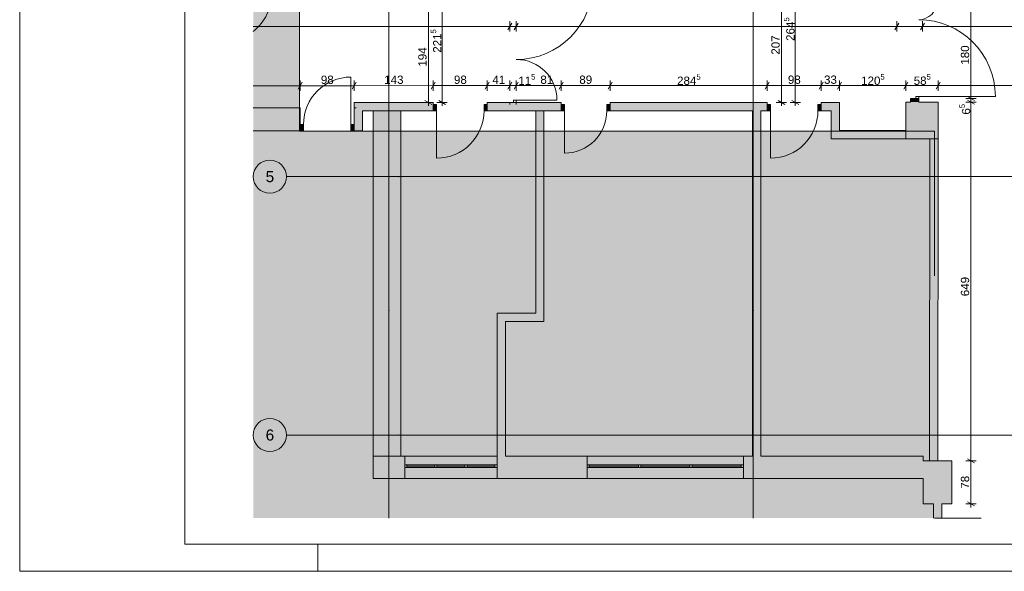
# Paper-space layout 'A-03 INWENTARYZACJA - PIĘTRO 0' of a CAD drawing. Header units: millimetres. Extents: x 0 to 594, y 0 to 297.
# Tile 1 of 11: x 0 to 178, y 0 to 100. Entities that reach past the tile are written whole.
import ezdxf
from ezdxf.xclip import XClip

# ---------------------------------------------------------------- set-up
doc = ezdxf.new("R2010")
doc.units = ezdxf.units.MM
doc.header["$MEASUREMENT"] = 0
doc.header["$XCLIPFRAME"] = 0
doc.linetypes.add('DASHDOTX2', pattern=[1000, 500, -250, 0, -250])
doc.linetypes.add('PRZERYWANA_DU_A', pattern=[550, 350.0000000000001, -199.9999999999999])
for name, color, linetype, lineweight in [('0_Nr_pióra__2', 8, 'Continuous', 13), ('A_wymiary_Nr_pióra__1', 7, 'Continuous', 20), ('A_wymiary_Nr_pióra__2', 8, 'Continuous', 13), ('A_ściany_Nr_pióra__1', 7, 'Continuous', 20), ('Drzwi Archicad_Nr_pióra__1', 7, 'Continuous', 20)]:
    doc.layers.add(name, color=color, linetype=linetype, lineweight=lineweight)
for name, color, linetype, lineweight, true_color in [('A_Arkusz_Nr_pióra__255', 7, 'Continuous', 15, 0x242424), ('A_osie_Nr_pióra__16', 7, 'Continuous', 5, 0x0f0f0f), ('A_osie_Nr_pióra__76', 7, 'Continuous', 5, 0x2d2d2d), ('A_ściany_Nr_pióra__19', 7, 'Continuous', 5, 0x191919), ('Okna Archicada_Nr_pióra__19', 7, 'Continuous', 5, 0x191919)]:
    doc.layers.add(name, color=color, linetype=linetype, lineweight=lineweight, true_color=true_color)
for name, color, linetype in [('A_podrys', 7, 'Continuous'), ('A_ściany', 7, 'Continuous'), ('Drzwi Archicad', 7, 'Continuous')]:
    doc.layers.add(name, color=color, linetype=linetype)
doc.styles.add('STYL_AUTOMATYCZNY_1', font='arial.ttf')
doc.styles.add('STYL_AUTOMATYCZNY_4', font='arial.ttf')

# ---------------------------------------------------------------- blocks, each defined once
blk = doc.blocks.new('Rysunek_2_2', base_point=(-1576.42581689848, -299.4387813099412))
at = {"linetype": 'Continuous', "lineweight": 0, "true_color": 0x484848}
blk.add_hatch(color=251, dxfattribs=at).paths.add_polyline_path([(42.31554381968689, 9.636049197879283), (165.7003105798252, 9.636049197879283), (165.7003105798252, 79.63605179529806), (50.70030755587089, 79.63605179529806), (50.70030755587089, 288.4460524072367), (42.31554381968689, 288.4460524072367)])
at = {"layer": 'A_ściany', "linetype": 'Continuous', "lineweight": 0, "true_color": 0x000000}
for points in [[(60.5962920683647, 84.8327448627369), (62.09629250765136, 83.3327444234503), (74.90629196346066, 83.3327444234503), (74.90629196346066, 84.8327448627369)], [(62.09629206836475, 79.6727444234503), (62.09629206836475, 83.3327444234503), (60.5962920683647, 84.8327444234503), (60.5962920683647, 83.82274442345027)], [(84.70629256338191, 83.3327444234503), (98.06629254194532, 83.3327444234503), (98.06629254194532, 84.83274454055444), (84.70629256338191, 84.83274454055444)], [(106.9562923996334, 83.3327444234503), (135.3962922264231, 83.3327444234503), (135.3962922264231, 84.8327443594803), (106.9562923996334, 84.8327443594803)], [(145.1962917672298, 83.3327444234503), (146.9862921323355, 83.3327444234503), (148.4862920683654, 84.8327443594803), (145.1962917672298, 84.8327443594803)], [(146.9862920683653, 83.3327444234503), (146.9862920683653, 78.23274442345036), (148.4862920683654, 79.73274442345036), (148.4862920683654, 84.8327444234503)], [(166.3849966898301, 78.23274442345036), (166.3917057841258, 84.88027875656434), (160.5362955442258, 84.88618839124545), (160.5295864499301, 78.23865405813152)], [(161.3515238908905, 84.88536560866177), (162.8515239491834, 84.88385172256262), (162.8515239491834, 85.51356841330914), (161.3515238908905, 85.51356841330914)], [(42.315544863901, 79.67274504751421), (50.79629300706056, 79.67274504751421), (50.79629300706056, 83.82274495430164), (42.315544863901, 83.82274495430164)], [(62.09629206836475, 79.6727444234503), (60.59629177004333, 83.82274407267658), (60.59629177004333, 79.6727444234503)], [(63.99929206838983, 83.3327444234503), (63.99929206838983, 20.83605279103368), (69.04629206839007, 20.83605279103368), (69.04629206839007, 83.3327444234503)], [(93.47129206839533, 83.3327444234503), (93.47129206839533, 46.68605279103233), (94.97129206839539, 45.18605279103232), (94.97129206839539, 83.3327444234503)], [(132.771292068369, 83.3327444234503), (132.771292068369, 20.83605279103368), (134.2712920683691, 20.83605279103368), (134.2712920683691, 83.3327444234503)], [(146.9862920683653, 78.23274442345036), (160.5362920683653, 78.23274442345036), (160.5362920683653, 79.73274442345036), (148.4862920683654, 79.73274442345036)], [(166.326204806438, 19.98031181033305), (166.3849966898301, 78.23274442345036), (164.8849974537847, 78.23425831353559), (164.8262040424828, 19.98031181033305)], [(93.47129206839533, 46.68605279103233), (86.47129206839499, 46.68605279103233), (87.97129206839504, 45.18605279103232), (94.97129206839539, 45.18605279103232)], [(86.47129206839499, 46.68605279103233), (86.47129206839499, 20.83605279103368), (87.97129206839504, 20.83605279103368), (87.97129206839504, 45.18605279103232)], [(64.03929206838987, 20.83605279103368), (64.03929206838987, 16.78605279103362), (69.74629206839, 16.78605279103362), (69.74629206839, 20.83605279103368)], [(86.47129206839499, 20.83605279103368), (86.47129206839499, 16.78605279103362), (102.7762920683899, 16.78605279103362), (102.7762920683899, 20.83605279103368)], [(131.1062920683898, 20.83605279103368), (131.1062920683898, 16.78605279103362), (163.6712920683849, 16.78605279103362), (163.6712920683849, 20.83605279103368)], [(166.326204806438, 19.98031181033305), (163.6712920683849, 19.98182570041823), (163.6712920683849, 12.18031181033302), (168.8262048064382, 12.18031181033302), (168.8262048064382, 19.98031181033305)], [(165.5262040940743, 9.63605262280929), (167.0262038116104, 9.63605262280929), (167.0262038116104, 12.18031161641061), (165.5262040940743, 12.18031161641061)]]:
    blk.add_hatch(color=18, dxfattribs=at).paths.add_polyline_path(points)
at = {"layer": 'Drzwi Archicad', "linetype": 'Continuous', "lineweight": 0, "true_color": 0xfdfdfd}
for points in [[(74.90629206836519, 83.3327444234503), (75.50629206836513, 83.3327444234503), (75.50629206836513, 84.48274442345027), (74.90629206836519, 84.48274442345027)], [(84.70629206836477, 84.48274442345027), (84.10629206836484, 84.48274442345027), (84.10629206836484, 83.3327444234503), (84.70629206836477, 83.3327444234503)], [(98.06629206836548, 83.3327444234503), (98.66629206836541, 83.3327444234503), (98.66629206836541, 84.48274442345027), (98.06629206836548, 84.48274442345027)], [(106.9562920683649, 84.48274442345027), (106.356292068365, 84.48274442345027), (106.356292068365, 83.3327444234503), (106.9562920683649, 83.3327444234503)], [(135.3962920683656, 83.3327444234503), (135.9962920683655, 83.3327444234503), (135.9962920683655, 84.48274442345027), (135.3962920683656, 84.48274442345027)], [(145.1962920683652, 84.48274442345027), (144.596292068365, 84.48274442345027), (144.596292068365, 83.3327444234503), (145.1962920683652, 83.3327444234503)], [(50.79629206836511, 79.6727444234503), (51.39629206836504, 79.6727444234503), (51.39629206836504, 80.82274442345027), (50.79629206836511, 80.82274442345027)], [(60.5962920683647, 80.82274442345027), (59.99629206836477, 80.82274442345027), (59.99629206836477, 79.6727444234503), (60.5962920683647, 79.6727444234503)]]:
    blk.add_hatch(color=7, dxfattribs=at).paths.add_polyline_path(points)
at = {"layer": '0_Nr_pióra__2', "color": 8, "linetype": 'PRZERYWANA_DU_A', "lineweight": 13, "flags": 128}
for points in [[(50.70030683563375, 288.4460527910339), (50.70030683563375, 79.63605279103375), (165.700306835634, 79.63605279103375), (165.700306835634, 9.636052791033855)], [(165.700306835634, 9.636052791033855), (200.7003068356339, 9.636052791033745)]]:
    blk.add_lwpolyline(points, dxfattribs=at)
at = {"layer": 'A_osie_Nr_pióra__16', "color": 250, "linetype": 'DASHDOTX2', "lineweight": 5, "true_color": 0x0f0f0f}
for p, q in [((66.8712938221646, 211.456070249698), (66.8712938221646, 47.23414764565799)), ((132.8712920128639, 211.456070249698), (132.8712920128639, 47.23414764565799)), ((68.56662623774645, 71.40682020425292), (48.31554373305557, 71.4068210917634)), ((292.7655161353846, 71.4068227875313), (68.56662460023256, 71.4068227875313)), ((68.56662460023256, 71.4068227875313), (68.56662623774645, 71.40682020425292)), ((66.87129206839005, 47.23414892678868), (66.87129083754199, 9.636051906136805)), ((132.8712920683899, 47.23414892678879), (132.8712934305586, 9.63605190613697)), ((68.56662623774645, 24.65405279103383), (48.31554373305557, 24.65405160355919)), ((68.56662460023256, 24.65405126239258), (68.56662623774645, 24.65405279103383)), ((292.7655161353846, 24.65405126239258), (68.56662460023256, 24.65405126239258))]:
    blk.add_line(p, q, dxfattribs=at)
for p in [(68.56662623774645, 71.40682020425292), (66.87129206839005, 47.23414892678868), (66.87129206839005, 47.23414892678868), (132.8712920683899, 47.23414892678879), (132.8712920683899, 47.23414892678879), (68.56662623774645, 24.65405279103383)]:
    blk.add_point(p, dxfattribs=at)
at = {"layer": 'A_osie_Nr_pióra__76', "color": 250, "linetype": 'Continuous', "lineweight": 5, "true_color": 0x2d2d2d}
for centre in [(45.31554578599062, 71.40682020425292), (45.31554578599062, 24.65405279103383)]:
    blk.add_circle(centre, 3, dxfattribs=at)
at = {"layer": 'A_wymiary_Nr_pióra__1', "color": 7, "linetype": 'Continuous', "lineweight": 20}
for p, q in [((89.16713651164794, 99.19887533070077), (88.44544982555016, 97.94887766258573)), ((90.31713719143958, 99.19887533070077), (89.59544635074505, 97.94887766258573)), ((159.2471356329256, 99.19887533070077), (158.5254489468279, 97.94887766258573)), ((163.9058261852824, 99.19887533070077), (163.1841353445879, 97.94887766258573)), ((51.15625339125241, 88.48345165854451), (50.43480351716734, 87.23331688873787)), ((60.95644433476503, 88.48530876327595), (60.23499446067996, 87.23516983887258)), ((75.26644170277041, 88.48801756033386), (74.54499182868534, 87.23788279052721)), ((85.06644153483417, 88.48987466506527), (84.3449916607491, 87.23973989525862)), ((89.16644269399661, 88.49065157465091), (88.44499281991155, 87.24051680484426)), ((90.31644337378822, 88.49086761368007), (89.59499349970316, 87.24073284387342)), ((98.42644466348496, 88.49240481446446), (97.70499063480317, 87.24227004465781)), ((107.3164424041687, 88.49408742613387), (106.5949925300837, 87.24395265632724)), ((135.7564392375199, 88.49947593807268), (135.0349893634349, 87.24934116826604)), ((145.5564390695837, 88.5013330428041), (144.8349891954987, 87.25119411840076)), ((148.8464392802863, 88.5019562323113), (148.1249894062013, 87.25181730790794)), ((160.8964523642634, 88.50423710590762), (160.1750024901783, 87.25410233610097)), ((166.7518620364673, 88.50534638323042), (166.0304121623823, 87.25521161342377)), ((171.6803894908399, 85.87441062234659), (172.9303913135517, 85.1527239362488)), ((73.39951965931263, 85.19358854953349), (74.64951732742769, 84.47190186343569)), ((75.89951915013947, 85.19358854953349), (77.14952097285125, 84.47190186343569)), ((137.3612934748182, 85.19358854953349), (138.6112911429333, 84.47190186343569)), ((139.861292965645, 85.19358854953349), (141.1112906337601, 84.47190186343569)), ((171.6803894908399, 85.24469424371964), (172.9303913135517, 84.52300755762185)), ((171.6803894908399, 20.34115644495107), (172.9303913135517, 19.61946975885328)), ((171.6803894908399, 12.54115454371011), (172.9303913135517, 11.81946785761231))]:
    blk.add_line(p, q, dxfattribs=at)
at = {"layer": 'A_wymiary_Nr_pióra__2', "color": 8, "linetype": 'Continuous', "lineweight": 13}
for p, q in [((140.4862938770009, 84.83274520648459), (140.4862938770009, 111.272744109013)), ((76.52452006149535, 84.83274520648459), (76.52452006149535, 106.9811246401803)), ((137.9862902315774, 84.83274520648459), (137.9862902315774, 105.5327449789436)), ((74.02452057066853, 84.83274520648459), (74.02452057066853, 104.2335568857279)), ((172.3053904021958, 85.51356727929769), (172.3053904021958, 103.5135694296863)), ((42.3155479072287, 98.57387549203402), (88.80629224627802, 98.57387549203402)), ((88.80629316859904, 97.63637720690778), (88.80629316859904, 99.51137578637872)), ((88.80629316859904, 98.5738744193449), (89.95629384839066, 98.5738744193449)), ((89.95629384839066, 97.63637720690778), (89.95629384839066, 99.51137578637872)), ((89.95629384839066, 98.5738744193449), (158.8862922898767, 98.5738744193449)), ((158.8862922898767, 97.63637720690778), (158.8862922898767, 99.51137578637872)), ((158.8862922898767, 98.5738744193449), (163.5449786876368, 98.5738744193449)), ((163.5449786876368, 97.63637720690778), (163.5449786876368, 99.51137578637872)), ((163.5449786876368, 98.5738744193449), (208.5962912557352, 98.5738744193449)), ((42.31554758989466, 87.85677890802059), (50.7955272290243, 87.85838290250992)), ((50.79570502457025, 86.92088290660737), (50.79535188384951, 88.79588564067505)), ((50.79552637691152, 87.8583842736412), (60.59571732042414, 87.86024137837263)), ((60.59589596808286, 86.9227400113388), (60.59554282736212, 88.79773859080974)), ((60.59571732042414, 87.86024137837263), (74.90571884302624, 87.86295017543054)), ((74.90589749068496, 86.92544880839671), (74.90554019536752, 88.80045154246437)), ((74.90571884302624, 87.86295017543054), (84.70571867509, 87.86480728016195)), ((84.70589732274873, 86.92730591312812), (84.70554002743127, 88.80230864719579)), ((84.70571867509, 87.86480728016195), (88.80571567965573, 87.8655841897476)), ((88.80589432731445, 86.92808282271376), (88.8055411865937, 88.80308140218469)), ((88.80571567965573, 87.8655841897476), (89.95571635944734, 87.86580022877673)), ((89.95589500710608, 86.92830301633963), (89.95554186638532, 88.80330159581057)), ((89.95571635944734, 87.86580022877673), (98.06571764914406, 87.86733742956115)), ((98.06589629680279, 86.92983606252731), (98.06553900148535, 88.80483879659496)), ((98.06571764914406, 87.86733742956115), (106.9557153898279, 87.86902004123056)), ((106.9558940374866, 86.93152282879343), (106.9555408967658, 88.80652140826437)), ((106.9557153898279, 87.86902004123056), (135.3957163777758, 87.87440855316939)), ((135.3958950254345, 86.93690718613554), (135.3955377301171, 88.81190992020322)), ((135.3957163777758, 87.87440855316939), (145.1957162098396, 87.8762656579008)), ((145.1958948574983, 86.93876429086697), (145.1955375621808, 88.81376287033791)), ((145.1957162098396, 87.8762656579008), (148.4857164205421, 87.876888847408)), ((148.4858950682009, 86.93938748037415), (148.4855377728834, 88.81438605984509)), ((148.4857164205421, 87.876888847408), (160.5357295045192, 87.87916972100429)), ((160.5359081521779, 86.94166835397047), (160.5355508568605, 88.81667108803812)), ((160.5357295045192, 87.87916972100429), (166.3911391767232, 87.8802789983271)), ((166.3913136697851, 86.94277763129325), (166.3909605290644, 88.81778036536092)), ((166.3911391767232, 87.8802789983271), (196.8756379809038, 87.88605388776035)), ((74.96201778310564, 84.83274520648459), (73.0870192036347, 84.83274520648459)), ((74.02452057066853, 84.22149601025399), (74.02452057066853, 84.83274520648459)), ((77.46201727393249, 84.83274520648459), (75.58701869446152, 84.83274520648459)), ((76.52452006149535, 84.22149601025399), (76.52452006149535, 84.83274520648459)), ((138.9237915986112, 84.83274520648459), (137.0487930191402, 84.83274520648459)), ((137.9862902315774, 84.22149601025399), (137.9862902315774, 84.83274520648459)), ((141.423791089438, 84.83274520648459), (139.5487925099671, 84.83274520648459)), ((140.4862938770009, 84.22149601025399), (140.4862938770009, 84.83274520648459)), ((173.2428876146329, 85.51356727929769), (171.367889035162, 85.51356727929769)), ((173.2428876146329, 84.88385090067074), (171.367889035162, 84.88385090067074)), ((172.3053904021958, 84.88385090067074), (172.3053904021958, 85.51356727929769)), ((172.3053904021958, 19.98031310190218), (172.3053904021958, 84.88385090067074)), ((173.2428876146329, 19.98031310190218), (171.367889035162, 19.98031310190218)), ((172.3053904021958, 12.18031120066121), (172.3053904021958, 19.98031310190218)), ((173.2428876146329, 12.18031120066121), (171.367889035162, 12.18031120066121)), ((172.3053904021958, 11.56906200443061), (172.3053904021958, 12.18031120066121))]:
    blk.add_line(p, q, dxfattribs=at)
at = {"layer": 'A_ściany_Nr_pióra__1', "color": 7, "linetype": 'Continuous', "lineweight": 20}
for p, q in [((74.90629217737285, 84.83274520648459), (74.53629210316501, 84.83274520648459)), ((74.90629217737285, 84.48274536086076), (74.90629217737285, 84.83274520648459)), ((74.90629217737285, 83.33274468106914), (74.90629217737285, 84.48274536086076)), ((84.70629200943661, 84.83274520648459), (85.07629208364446, 84.83274520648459)), ((84.70629200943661, 84.48274536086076), (84.70629200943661, 84.83274520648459)), ((84.70629200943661, 83.33274468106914), (84.70629200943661, 84.48274536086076)), ((88.80629316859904, 84.83274520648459), (88.80629316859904, 84.46274513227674)), ((89.4562922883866, 84.83274520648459), (88.80629316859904, 84.83274520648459)), ((89.95629384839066, 84.83274520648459), (89.4562922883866, 84.83274520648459)), ((89.95629384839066, 84.83274520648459), (89.95629384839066, 84.46274513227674)), ((98.06629098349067, 84.83274520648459), (97.69629090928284, 84.83274520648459)), ((98.06629098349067, 84.48274536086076), (98.06629098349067, 84.83274520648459)), ((98.06629098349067, 83.33274468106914), (98.06629098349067, 84.48274536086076)), ((106.9562928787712, 84.83274520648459), (107.326292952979, 84.83274520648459)), ((106.9562928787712, 84.48274536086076), (106.9562928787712, 84.83274520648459)), ((106.9562928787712, 83.33274468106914), (106.9562928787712, 84.48274536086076)), ((135.3962938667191, 84.83274520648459), (135.0262937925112, 84.83274520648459)), ((135.3962938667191, 84.48274536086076), (135.3962938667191, 84.83274520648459)), ((135.3962938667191, 83.33274468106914), (135.3962938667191, 84.48274536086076)), ((145.1962936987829, 84.83274520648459), (145.5662937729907, 84.83274520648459)), ((145.1962936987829, 84.48274536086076), (145.1962936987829, 84.83274520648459)), ((145.1962936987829, 83.33274468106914), (145.1962936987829, 84.48274536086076)), ((161.3515219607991, 85.51356727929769), (161.3515219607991, 85.14356720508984)), ((162.3515250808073, 85.51356727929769), (161.3515219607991, 85.51356727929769)), ((162.8515224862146, 85.51356727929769), (162.3515250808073, 85.51356727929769)), ((162.8515224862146, 85.51356727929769), (162.8515224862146, 85.14356720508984)), ((50.796290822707, 83.82274612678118), (50.42629074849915, 83.82274612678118)), ((50.796290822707, 80.8227450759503), (50.796290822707, 83.82274612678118)), ((60.59629065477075, 83.82274612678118), (60.96629072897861, 83.82274612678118)), ((60.59629065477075, 80.8227450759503), (60.59629065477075, 83.82274612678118)), ((74.90629217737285, 83.33274468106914), (74.43629096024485, 83.33274468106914)), ((84.70629200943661, 83.33274468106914), (85.17629322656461, 83.33274468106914)), ((98.06629098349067, 83.33274468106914), (97.5962939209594, 83.33274468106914)), ((106.9562928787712, 83.33274468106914), (107.4262940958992, 83.33274468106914)), ((135.3962938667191, 83.33274468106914), (134.9262926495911, 83.33274468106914)), ((145.1962936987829, 83.33274468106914), (145.6662907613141, 83.33274468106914)), ((50.796290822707, 79.67274439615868), (50.796290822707, 80.8227450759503)), ((60.59629065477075, 79.67274439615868), (60.59629065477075, 80.8227450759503)), ((50.796290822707, 79.67274439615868), (50.32629376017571, 79.67274439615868)), ((60.59629065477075, 79.67274439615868), (61.06629187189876, 79.67274439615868)), ((69.74629136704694, 16.78605141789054), (69.74629136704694, 20.8360520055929)), ((86.47129348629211, 16.78605141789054), (86.47129348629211, 20.8360520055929)), ((102.7762908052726, 16.78605141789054), (102.7762908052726, 20.8360520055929)), ((131.1062905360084, 16.78605141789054), (131.1062905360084, 20.8360520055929))]:
    blk.add_line(p, q, dxfattribs=at)
at = {"layer": 'A_ściany_Nr_pióra__1', "color": 7, "linetype": 'Continuous', "lineweight": 20, "flags": 128}
for points in [[(60.5962920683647, 84.8327444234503), (60.5962920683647, 83.82274442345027)], [(74.90629196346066, 84.8327444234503), (60.5962920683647, 84.8327444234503)], [(88.806292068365, 84.8327444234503), (84.70629256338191, 84.8327444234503)], [(98.06629209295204, 84.8327444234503), (89.9562920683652, 84.8327444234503)], [(135.3962916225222, 84.8327444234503), (106.956292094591, 84.8327444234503)], [(148.4862920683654, 84.8327444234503), (145.1962922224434, 84.8327444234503)], [(148.4862920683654, 79.73274442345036), (148.4862920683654, 84.8327444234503)], [(160.5362955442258, 84.88618839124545), (160.5295864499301, 78.23865405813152)], [(161.3515238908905, 84.88536561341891), (160.5362955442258, 84.88618839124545)], [(161.3515238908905, 85.51356840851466), (161.3515238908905, 84.88536561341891)], [(162.8515238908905, 84.88385172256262), (162.8515238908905, 85.51356841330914)], [(166.3917057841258, 84.88027875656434), (162.8515238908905, 84.88385172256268)], [(166.3849966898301, 78.23274442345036), (166.3917057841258, 84.88027875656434)], [(50.7962922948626, 83.82274442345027), (42.31554578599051, 83.82274442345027)], [(62.09629206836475, 79.6727444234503), (62.09629206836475, 83.3327444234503)], [(62.09629206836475, 83.3327444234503), (74.90629183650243, 83.3327444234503)], [(63.99929206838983, 83.3327444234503), (63.99929206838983, 20.83605279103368)], [(69.04629206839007, 83.3327444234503), (63.99929206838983, 83.3327444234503)], [(69.04629206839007, 20.83605279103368), (69.04629206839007, 83.3327444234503)], [(84.7062921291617, 83.3327444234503), (98.06629178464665, 83.3327444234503)], [(93.47129206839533, 83.3327444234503), (93.47129206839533, 46.68605279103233)], [(94.97129206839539, 83.3327444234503), (93.47129206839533, 83.3327444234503)], [(94.97129206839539, 45.18605279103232), (94.97129206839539, 83.3327444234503)], [(106.9562919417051, 83.3327444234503), (132.771292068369, 83.3327444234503)], [(132.771292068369, 83.3327444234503), (132.771292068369, 20.83605279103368)], [(134.2712920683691, 83.3327444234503), (135.3962925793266, 83.3327444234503)], [(134.2712920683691, 20.83605279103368), (134.2712920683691, 83.3327444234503)], [(145.1962916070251, 83.3327444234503), (146.9862920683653, 83.3327444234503)], [(146.9862920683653, 83.3327444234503), (146.9862920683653, 78.23274442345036)], [(42.31554578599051, 79.6727444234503), (50.79629188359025, 79.6727444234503)], [(60.59629238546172, 79.6727444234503), (62.09629206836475, 79.6727444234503)], [(160.5362920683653, 79.73274442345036), (148.4862920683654, 79.73274442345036)], [(160.5362920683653, 78.23274442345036), (160.5362920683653, 79.73274442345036)], [(146.9862920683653, 78.23274442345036), (160.5362920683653, 78.23274442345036)], [(160.5295864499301, 78.23865405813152), (166.3849966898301, 78.23274442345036)], [(164.8849974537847, 78.23425831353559), (164.8262040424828, 19.98031181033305)], [(166.326204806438, 19.98031181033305), (166.3849966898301, 78.23274442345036)], [(93.47129206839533, 46.68605279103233), (86.47129206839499, 46.68605279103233)], [(86.47129206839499, 46.68605279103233), (86.47129206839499, 20.83605279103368)], [(87.97129206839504, 45.18605279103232), (94.97129206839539, 45.18605279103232)], [(87.97129206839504, 20.83605279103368), (87.97129206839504, 45.18605279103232)], [(63.99929206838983, 20.83605279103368), (69.04629206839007, 20.83605279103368)], [(69.74629206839, 20.83605279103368), (64.03929206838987, 20.83605279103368)], [(64.03929206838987, 20.83605279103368), (64.03929206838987, 16.78605279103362)], [(102.7762920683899, 20.83605279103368), (87.97129206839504, 20.83605279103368)], [(132.771292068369, 20.83605279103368), (131.1062920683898, 20.83605279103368)], [(163.6712920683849, 20.83605279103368), (134.2712920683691, 20.83605279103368)], [(163.6712920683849, 19.98182570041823), (163.6712920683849, 20.83605279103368)], [(166.326204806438, 19.98031181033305), (163.6712920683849, 19.98182570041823)], [(164.8262040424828, 19.98031181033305), (166.326204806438, 19.98031181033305)], [(168.8262048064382, 19.98031181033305), (166.326204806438, 19.98031181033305)], [(168.8262048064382, 12.18031181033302), (168.8262048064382, 19.98031181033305)], [(64.03929206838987, 16.78605279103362), (69.74629206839, 16.78605279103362)], [(86.47129206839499, 16.78605279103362), (102.7762920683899, 16.78605279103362)], [(131.1062920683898, 16.78605279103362), (163.6712920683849, 16.78605279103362)], [(163.6712920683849, 16.78605279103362), (163.6712920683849, 12.18031181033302)], [(163.6712920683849, 12.18031181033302), (165.5262048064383, 12.18031181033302)], [(165.5262048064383, 12.18031181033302), (165.5262048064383, 9.636052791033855)], [(167.0262048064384, 9.636052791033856), (167.0262048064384, 12.18031181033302)], [(167.0262048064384, 12.18031181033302), (168.8262048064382, 12.18031181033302)]]:
    blk.add_lwpolyline(points, dxfattribs=at)
at = {"layer": 'A_ściany_Nr_pióra__19', "color": 250, "linetype": 'Continuous', "lineweight": 5, "true_color": 0x191919}
for p, q in [((86.47129348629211, 20.8360520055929), (69.74629136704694, 20.8360520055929)), ((131.1062905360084, 20.8360520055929), (102.7762908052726, 20.8360520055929)), ((69.74629136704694, 16.78605141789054), (86.47129348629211, 16.78605141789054)), ((102.7762908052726, 16.78605141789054), (131.1062905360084, 16.78605141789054))]:
    blk.add_line(p, q, dxfattribs=at)
at = {"layer": 'Drzwi Archicad_Nr_pióra__1', "color": 7, "linetype": 'Continuous', "lineweight": 20}
for p, q in [((59.99629210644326, 80.8227450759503), (59.99629210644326, 89.42274365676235)), ((162.8515224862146, 85.91356769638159), (162.3515250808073, 85.91356769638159)), ((162.3515250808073, 85.91356769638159), (162.3515250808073, 85.51356727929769)), ((162.8515224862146, 85.51356727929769), (162.8515224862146, 85.91356769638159)), ((162.8515224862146, 85.91356769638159), (176.7315232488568, 85.91356769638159)), ((74.90629217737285, 84.83274520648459), (74.53629210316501, 84.83274520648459)), ((74.90629217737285, 84.83274520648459), (74.53629210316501, 84.83274520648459)), ((74.90629217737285, 84.48274536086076), (74.90629217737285, 84.83274520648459)), ((74.90629217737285, 84.48274536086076), (74.90629217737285, 84.83274520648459)), ((75.50629072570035, 84.48274536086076), (74.90629217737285, 84.48274536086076)), ((74.90629217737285, 84.48274536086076), (74.90629217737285, 83.33274468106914)), ((74.90629217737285, 83.33274468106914), (74.90629217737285, 84.48274536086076)), ((74.90629217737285, 83.33274468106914), (74.90629217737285, 84.48274536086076)), ((75.50629072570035, 83.33274468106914), (75.50629072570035, 84.48274536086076)), ((84.70629200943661, 84.48274536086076), (84.10629346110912, 84.48274536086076)), ((84.10629346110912, 84.48274536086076), (84.10629346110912, 83.33274468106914)), ((84.70629200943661, 84.48274536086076), (84.70629200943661, 84.83274520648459)), ((84.70629200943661, 84.48274536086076), (84.70629200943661, 84.83274520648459)), ((84.70629200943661, 84.83274520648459), (85.07629208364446, 84.83274520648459)), ((84.70629200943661, 84.83274520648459), (85.07629208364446, 84.83274520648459)), ((84.70629200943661, 83.33274468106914), (84.70629200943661, 84.48274536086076)), ((84.70629200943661, 83.33274468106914), (84.70629200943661, 84.48274536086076)), ((84.70629200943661, 83.33274468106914), (84.70629200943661, 84.48274536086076)), ((89.4562922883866, 84.83274520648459), (88.80629316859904, 84.83274520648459)), ((89.4562922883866, 84.83274520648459), (88.80629316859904, 84.83274520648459)), ((88.80629316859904, 84.83274520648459), (88.80629316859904, 84.46274513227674)), ((88.80629316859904, 84.83274520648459), (88.80629316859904, 84.46274513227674)), ((89.4562922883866, 84.83274520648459), (89.4562922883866, 85.23274562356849)), ((89.4562922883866, 85.23274562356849), (89.95629384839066, 85.23274562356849)), ((89.95629384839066, 84.83274520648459), (89.4562922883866, 84.83274520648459)), ((89.95629384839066, 84.83274520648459), (89.4562922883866, 84.83274520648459)), ((89.95629384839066, 84.83274520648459), (89.4562922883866, 84.83274520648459)), ((89.95629384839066, 85.23274562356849), (89.95629384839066, 84.83274520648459)), ((89.95629384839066, 85.23274562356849), (97.32224010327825, 85.23274562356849)), ((89.95629384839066, 84.83274520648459), (89.95629384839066, 84.46274513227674)), ((89.95629384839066, 84.83274520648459), (89.95629384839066, 84.46274513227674)), ((98.06629098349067, 84.83274520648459), (97.69629090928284, 84.83274520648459)), ((98.06629098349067, 84.83274520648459), (97.69629090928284, 84.83274520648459)), ((98.06629098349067, 84.48274536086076), (98.06629098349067, 84.83274520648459)), ((98.06629098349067, 84.48274536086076), (98.06629098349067, 84.83274520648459)), ((98.66629368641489, 84.48274536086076), (98.06629098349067, 84.48274536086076)), ((98.06629098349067, 84.48274536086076), (98.06629098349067, 83.33274468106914)), ((98.06629098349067, 83.33274468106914), (98.06629098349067, 84.48274536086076)), ((98.06629098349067, 83.33274468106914), (98.06629098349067, 84.48274536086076)), ((98.66629368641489, 83.33274468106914), (98.66629368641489, 84.48274536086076)), ((106.9562928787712, 84.48274536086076), (106.356290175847, 84.48274536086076)), ((106.356290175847, 84.48274536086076), (106.356290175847, 83.33274468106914)), ((106.9562928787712, 84.48274536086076), (106.9562928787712, 84.83274520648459)), ((106.9562928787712, 84.48274536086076), (106.9562928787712, 84.83274520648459)), ((106.9562928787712, 84.83274520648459), (107.326292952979, 84.83274520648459)), ((106.9562928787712, 84.83274520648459), (107.326292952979, 84.83274520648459)), ((106.9562928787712, 83.33274468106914), (106.9562928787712, 84.48274536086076)), ((106.9562928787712, 83.33274468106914), (106.9562928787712, 84.48274536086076)), ((106.9562928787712, 83.33274468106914), (106.9562928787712, 84.48274536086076)), ((135.3962938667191, 84.83274520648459), (135.0262937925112, 84.83274520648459)), ((135.3962938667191, 84.83274520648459), (135.0262937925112, 84.83274520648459)), ((135.3962938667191, 84.48274536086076), (135.3962938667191, 84.83274520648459)), ((135.3962938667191, 84.48274536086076), (135.3962938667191, 84.83274520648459)), ((135.9962924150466, 84.48274536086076), (135.3962938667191, 84.48274536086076)), ((135.3962938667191, 84.48274536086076), (135.3962938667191, 83.33274468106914)), ((135.3962938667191, 83.33274468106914), (135.3962938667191, 84.48274536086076)), ((135.3962938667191, 83.33274468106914), (135.3962938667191, 84.48274536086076)), ((135.9962924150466, 83.33274468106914), (135.9962924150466, 84.48274536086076)), ((145.1962936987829, 84.48274536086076), (144.5962909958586, 84.48274536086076)), ((144.5962909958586, 84.48274536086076), (144.5962909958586, 83.33274468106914)), ((145.1962936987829, 84.48274536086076), (145.1962936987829, 84.83274520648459)), ((145.1962936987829, 84.48274536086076), (145.1962936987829, 84.83274520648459)), ((145.1962936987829, 84.83274520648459), (145.5662937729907, 84.83274520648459)), ((145.1962936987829, 84.83274520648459), (145.5662937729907, 84.83274520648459)), ((145.1962936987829, 83.33274468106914), (145.1962936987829, 84.48274536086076)), ((145.1962936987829, 83.33274468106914), (145.1962936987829, 84.48274536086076)), ((145.1962936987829, 83.33274468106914), (145.1962936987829, 84.48274536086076)), ((162.3515250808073, 85.51356727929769), (161.3515219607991, 85.51356727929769)), ((162.3515250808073, 85.51356727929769), (161.3515219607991, 85.51356727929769)), ((161.3515219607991, 85.51356727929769), (161.3515219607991, 85.14356720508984)), ((161.3515219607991, 85.51356727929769), (161.3515219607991, 85.14356720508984)), ((162.3515250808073, 85.51356727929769), (162.8515224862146, 85.51356727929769)), ((162.8515224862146, 85.51356727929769), (162.3515250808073, 85.51356727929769)), ((162.8515224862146, 85.51356727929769), (162.3515250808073, 85.51356727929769)), ((162.8515224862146, 85.51356727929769), (162.8515224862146, 85.14356720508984)), ((162.8515224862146, 85.51356727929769), (162.8515224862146, 85.14356720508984)), ((50.796290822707, 83.82274612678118), (50.42629074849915, 83.82274612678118)), ((50.796290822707, 83.82274612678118), (50.42629074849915, 83.82274612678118)), ((50.796290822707, 80.8227450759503), (50.796290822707, 83.82274612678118)), ((50.796290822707, 80.8227450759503), (50.796290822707, 83.82274612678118)), ((60.59629065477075, 80.8227450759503), (60.59629065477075, 83.82274612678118)), ((60.59629065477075, 80.8227450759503), (60.59629065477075, 83.82274612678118)), ((60.59629065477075, 83.82274612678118), (60.96629072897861, 83.82274612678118)), ((60.59629065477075, 83.82274612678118), (60.96629072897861, 83.82274612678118)), ((74.90629217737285, 83.33274468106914), (74.43629096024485, 83.33274468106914)), ((74.90629217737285, 83.33274468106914), (74.43629096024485, 83.33274468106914)), ((74.90629217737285, 83.33274468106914), (75.50629072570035, 83.33274468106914)), ((75.50629072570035, 83.33274468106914), (75.50629072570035, 74.7327461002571)), ((84.10629346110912, 83.33274468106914), (84.70629200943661, 83.33274468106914)), ((84.70629200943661, 83.33274468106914), (85.17629322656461, 83.33274468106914)), ((84.70629200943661, 83.33274468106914), (85.17629322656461, 83.33274468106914)), ((98.06629098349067, 83.33274468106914), (97.5962939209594, 83.33274468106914)), ((98.06629098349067, 83.33274468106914), (97.5962939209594, 83.33274468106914)), ((98.06629098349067, 83.33274468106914), (98.66629368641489, 83.33274468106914)), ((98.66629368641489, 83.33274468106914), (98.66629368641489, 75.64274403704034)), ((106.356290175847, 83.33274468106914), (106.9562928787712, 83.33274468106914)), ((106.9562928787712, 83.33274468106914), (107.4262940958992, 83.33274468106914)), ((106.9562928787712, 83.33274468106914), (107.4262940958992, 83.33274468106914)), ((135.3962938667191, 83.33274468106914), (134.9262926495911, 83.33274468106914)), ((135.3962938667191, 83.33274468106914), (134.9262926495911, 83.33274468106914)), ((135.3962938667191, 83.33274468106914), (135.9962924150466, 83.33274468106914)), ((135.9962924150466, 83.33274468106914), (135.9962924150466, 74.7327461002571)), ((144.5962909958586, 83.33274468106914), (145.1962936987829, 83.33274468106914)), ((145.1962936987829, 83.33274468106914), (145.6662907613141, 83.33274468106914)), ((145.1962936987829, 83.33274468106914), (145.6662907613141, 83.33274468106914)), ((51.39629352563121, 80.8227450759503), (50.796290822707, 80.8227450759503)), ((50.796290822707, 80.8227450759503), (50.796290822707, 79.67274439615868)), ((50.796290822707, 79.67274439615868), (50.796290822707, 80.8227450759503)), ((50.796290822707, 79.67274439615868), (50.796290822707, 80.8227450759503)), ((51.39629352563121, 79.67274439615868), (51.39629352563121, 80.8227450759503)), ((60.59629065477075, 80.8227450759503), (59.99629210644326, 80.8227450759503)), ((59.99629210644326, 80.8227450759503), (59.99629210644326, 79.67274439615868)), ((60.59629065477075, 79.67274439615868), (60.59629065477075, 80.8227450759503)), ((60.59629065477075, 79.67274439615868), (60.59629065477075, 80.8227450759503)), ((60.59629065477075, 79.67274439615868), (60.59629065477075, 80.8227450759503)), ((50.796290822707, 79.67274439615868), (50.32629376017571, 79.67274439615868)), ((50.796290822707, 79.67274439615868), (50.32629376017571, 79.67274439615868)), ((50.796290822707, 79.67274439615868), (51.39629352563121, 79.67274439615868)), ((59.99629210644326, 79.67274439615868), (60.59629065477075, 79.67274439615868)), ((60.59629065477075, 79.67274439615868), (61.06629187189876, 79.67274439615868)), ((60.59629065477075, 79.67274439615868), (61.06629187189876, 79.67274439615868))]:
    blk.add_line(p, q, dxfattribs=at)
for centre, radius, start, end in [((89.9562920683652, 106.4786938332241), 13.88000000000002, 270, 0), ((36.76629206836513, 104.64274442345), 8.89999999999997, 308.5730299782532, 0), ((162.8515238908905, 103.1135683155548), 3.319999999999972, 270, 0), ((162.8515238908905, 85.9135683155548), 13.88000000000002, 0, 90), ((89.95629206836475, 85.2327444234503), 7.365949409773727, 0, 90), ((59.99629206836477, 80.82274442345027), 8.599999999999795, 90, 180), ((75.50629206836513, 83.33274442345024), 8.599999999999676, 270, 0), ((98.66629206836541, 83.33274442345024), 7.689999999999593, 270, 0), ((135.9962920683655, 83.33274442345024), 8.599999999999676, 270, 0)]:
    blk.add_arc(centre, radius, start, end, dxfattribs=at)
at = {"layer": 'Okna Archicada_Nr_pióra__19', "color": 250, "linetype": 'Continuous', "lineweight": 5, "true_color": 0x191919}
for p, q in [((69.74629136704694, 19.28605090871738), (86.47129348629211, 19.28605090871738)), ((69.74629136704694, 18.78605350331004), (69.74629136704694, 19.28605090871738)), ((86.47129348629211, 18.78605350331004), (69.74629136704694, 18.78605350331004)), ((70.14629178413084, 18.78605350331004), (70.14629178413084, 19.28605090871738)), ((70.14629178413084, 19.03605220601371), (75.18795721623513, 19.03605220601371)), ((75.18795721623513, 18.78605350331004), (75.18795721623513, 19.28605090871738)), ((75.58795763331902, 18.78605350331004), (75.58795763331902, 19.28605090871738)), ((75.58795763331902, 19.03605220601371), (80.62962722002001, 19.03605220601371)), ((80.62962722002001, 18.78605350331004), (80.62962722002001, 19.28605090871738)), ((81.0296234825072, 18.78605350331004), (81.0296234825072, 19.28605090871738)), ((81.0296234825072, 19.03605220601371), (86.07129306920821, 19.03605220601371)), ((86.07129306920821, 18.78605350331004), (86.07129306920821, 19.28605090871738)), ((86.47129348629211, 19.28605090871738), (86.47129348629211, 18.78605350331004)), ((102.7762908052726, 19.28605090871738), (131.1062905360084, 19.28605090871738)), ((102.7762908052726, 18.78605350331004), (102.7762908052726, 19.28605090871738)), ((131.1062905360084, 18.78605350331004), (102.7762908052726, 18.78605350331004)), ((103.1762912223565, 18.78605350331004), (103.1762912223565, 19.28605090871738)), ((103.1762912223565, 19.03605220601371), (112.0862933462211, 19.03605220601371)), ((112.0862933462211, 18.78605350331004), (112.0862933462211, 19.28605090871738)), ((112.486293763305, 18.78605350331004), (112.486293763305, 19.28605090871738)), ((112.486293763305, 19.03605220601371), (121.3962917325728, 19.03605220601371)), ((121.3962917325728, 18.78605350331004), (121.3962917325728, 19.28605090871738)), ((121.7962921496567, 18.78605350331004), (121.7962921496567, 19.28605090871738)), ((121.7962921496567, 19.03605220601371), (130.7062901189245, 19.03605220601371)), ((130.7062901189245, 18.78605350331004), (130.7062901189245, 19.28605090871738)), ((131.1062905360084, 19.28605090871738), (131.1062905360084, 18.78605350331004))]:
    blk.add_line(p, q, dxfattribs=at)
at = {"layer": 'A_osie_Nr_pióra__76', "color": 250, "linetype": 'Continuous', "lineweight": 5, "true_color": 0x2d2d2d, "char_height": 2, "attachment_point": 1, "style": 'STYL_AUTOMATYCZNY_1'}
for s, insert in [('\\A1;{\\pql;\\pt0;\\fArial|b0|i0|c238|p0;\\W1.000000;5}', (44.55282078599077, 72.40682025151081)), ('\\A1;{\\pql;\\pt0;\\fArial|b0|i0|c238|p0;\\W1.000000;6}', (44.55282078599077, 25.65405283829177))]:
    blk.add_mtext(s, dxfattribs=dict(at, insert=insert))
at = {"layer": 'A_wymiary_Nr_pióra__1', "color": 7, "linetype": 'Continuous', "lineweight": 20, "char_height": 1.5, "attachment_point": 7, "style": 'STYL_AUTOMATYCZNY_1'}
for s, insert, rotation in [('\\A1;{\\pql;\\fArial|b0|i0|c238|p0;\\W1.000000;264\\fArial|b0|i0|c238|p0;\\W1.000000;\\A1{\\H.66x;\\S5^  ;}}', (140.7939865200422, 95.95906442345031), 90), ('\\A1;{\\pql;\\fArial|b0|i0|c238|p0;\\W1.000000;221\\fArial|b0|i0|c238|p0;\\W1.000000;\\A1{\\H.66x;\\S5^  ;}}', (76.82367548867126, 93.81325523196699), 90), ('\\A1;{\\pql;\\fArial|b0|i0|c238|p0;\\W1.000000;11\\fArial|b0|i0|c238|p0;\\W1.000000;\\A1{\\H.66x;\\S5^  ;}}', (90.31702427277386, 87.5667130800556), 0.010852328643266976), ('\\A1;{\\pql;\\fArial|b0|i0|c238|p0;\\W1.000000;284\\fArial|b0|i0|c238|p0;\\W1.000000;\\A1{\\H.66x;\\S5^  ;}}', (119.0820947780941, 87.56362349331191), 0.010852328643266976), ('\\A1;{\\pql;\\fArial|b0|i0|c238|p0;\\W1.000000;120\\fArial|b0|i0|c238|p0;\\W1.000000;\\A1{\\H.66x;\\S5^  ;}}', (152.4171003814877, 87.56993743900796), 0.010852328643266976), ('\\A1;{\\pql;\\fArial|b0|i0|c238|p0;\\W1.000000;58\\fArial|b0|i0|c238|p0;\\W1.000000;\\A1{\\H.66x;\\S5^  ;}}', (161.9418564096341, 87.57174151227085), 0.010852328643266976), ('\\A1;{\\pql;\\fArial|b0|i0|c238|p0;\\W1.000000;6\\fArial|b0|i0|c238|p0;\\W1.000000;\\A1{\\H.66x;\\S5^  ;}}', (172.6130840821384, 82.62341174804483), 90)]:
    blk.add_mtext(s, dxfattribs=dict(at, insert=insert, rotation=rotation))
at = {"layer": 'A_wymiary_Nr_pióra__1', "color": 7, "linetype": 'Continuous', "lineweight": 20, "char_height": 1.5, "attachment_point": 7, "style": 'STYL_AUTOMATYCZNY_4'}
for s, insert, width, rotation in [('\\A1;{\\pql;\\fArial|b0|i0|c238|p0;\\W1.000000;207}', (137.6862920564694, 93.46661689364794), 3.432255, 90), ('\\A1;{\\pql;\\fArial|b0|i0|c238|p0;\\W1.000000;194}', (73.72451897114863, 91.29538879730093), 3.432255, 90), ('\\A1;{\\pql;\\fArial|b0|i0|c238|p0;\\W1.000000;180}', (172.0053896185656, 91.65335323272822), 3.432255, 90), ('\\A1;{\\pql;\\fArial|b0|i0|c238|p0;\\W1.000000;98}', (54.55147887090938, 88.15909529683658), 2.288175, 0.010852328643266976), ('\\A1;{\\pql;\\fArial|b0|i0|c238|p0;\\W1.000000;143}', (66.03453405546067, 88.16127028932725), 3.432255, 0.010852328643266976), ('\\A1;{\\pql;\\fArial|b0|i0|c238|p0;\\W1.000000;98}', (78.66157365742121, 88.16366196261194), 2.288175, 0.010852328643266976), ('\\A1;{\\pql;\\fArial|b0|i0|c238|p0;\\W1.000000;41}', (85.6115734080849, 88.16497835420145), 2.288175, 0.010852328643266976), ('\\A1;{\\pql;\\fArial|b0|i0|c238|p0;\\W1.000000;81}', (94.31186809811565, 88.16662626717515), 2.288175, 0.010852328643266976), ('\\A1;{\\pql;\\fArial|b0|i0|c238|p0;\\W1.000000;89}', (101.3665728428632, 88.16796249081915), 2.288175, 0.010852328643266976), ('\\A1;{\\pql;\\fArial|b0|i0|c238|p0;\\W1.000000;98}', (139.1515714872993, 88.17511930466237), 2.288175, 0.010852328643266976), ('\\A1;{\\pql;\\fArial|b0|i0|c238|p0;\\W1.000000;33}', (145.6965712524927, 88.17635898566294), 2.288175, 0.010852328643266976), ('\\A1;{\\pql;\\fArial|b0|i0|c238|p0;\\W1.000000;649}', (172.0053896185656, 49.76635926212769), 3.432255, 90), ('\\A1;{\\pql;\\fArial|b0|i0|c238|p0;\\W1.000000;78}', (172.0053896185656, 14.93622432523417), 2.288175, 90)]:
    blk.add_mtext(s, dxfattribs=dict(at, insert=insert, width=width, rotation=rotation))

psp = doc.layouts.new('A-03 INWENTARYZACJA - PIĘTRO 0')

# ---------------------------------------------------------------- linework, layer by layer
at = {"layer": 'A_Arkusz_Nr_pióra__255', "color": 250, "linetype": 'Continuous', "lineweight": 15, "true_color": 0x242424}
for p, q in [((29.90003742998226, 292.1), (29.89980349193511, 4.900326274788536)), ((589.1, 4.90000140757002), (29.89980349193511, 4.900326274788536)), ((54.00000000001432, 0.0001013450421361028), (54.00000000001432, 4.900101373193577))]:
    psp.add_line(p, q, dxfattribs=at)
at = {"layer": 'A_Arkusz_Nr_pióra__255', "color": 250, "linetype": 'Continuous', "lineweight": 15, "true_color": 0x242424, "flags": 128}
psp.add_lwpolyline([(0, 297), (594, 297), (594, 0), (0, 0)], close=True, dxfattribs=at)

# ---------------------------------------------------------------- block references
at = {"layer": 'A_podrys', "color": 37, "linetype": 'Continuous', "lineweight": 5, "true_color": 0x656532}
ref = psp.add_blockref('Rysunek_2_2', (-1576.42581689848, -299.4387813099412), dxfattribs=at)
XClip(ref).set_block_clipping_path([(42.31554578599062, 9.636052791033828), (292.765517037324, 288.4460527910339)])

doc.saveas('drawing.dxf')
